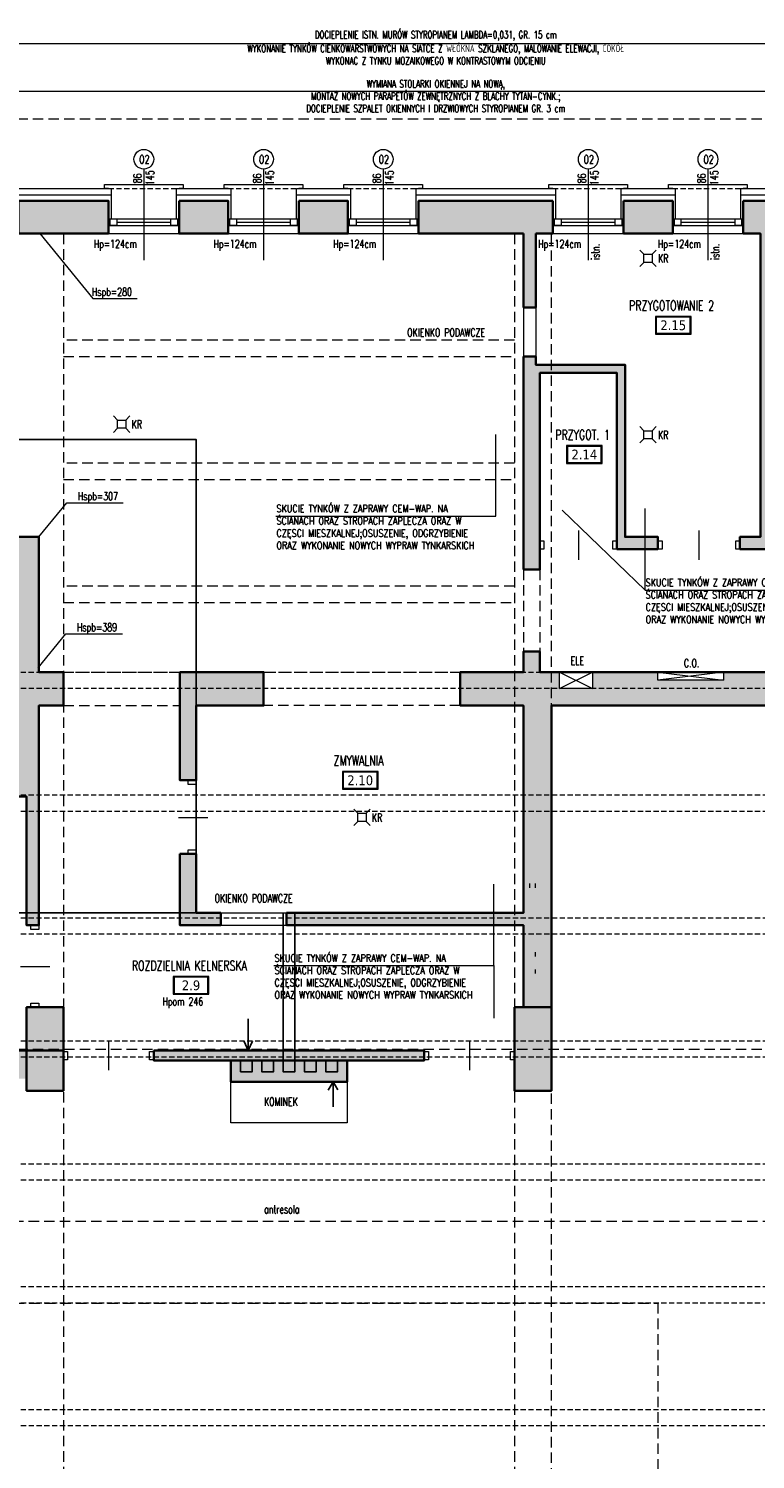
# Model space of a CAD drawing. Header units: millimetres. Extents: x 16698 to 93787, y -21104 to 39413.
# Tile 200 of 256: x 49919 to 50806, y 16430 to 18176. Entities that reach past the tile are written whole.
import ezdxf
from ezdxf.enums import TextEntityAlignment as Align

# ---------------------------------------------------------------- set-up
doc = ezdxf.new("R2010")
doc.units = ezdxf.units.MM
doc.linetypes.add('HIDDEN', pattern=[9.525, 6.35, -3.175])
for name, color, linetype, lineweight in [('!MODUS_ARMATURA', 6, 'Continuous', 9), ('!MODUS_HATCH', 4, 'Continuous', 5), ('!MODUS_HATCH_ŚCIANA', 254, 'Continuous', 9), ('__MODUS_ŚCIANY', 2, 'Continuous', 35), ('Cienka', 3, 'Continuous', 9), ('Drzwi', 1, 'Continuous', 15), ('Okna', 3, 'Continuous', 13), ('Opis', 8, 'Continuous', 13), ('Opis_pom', 9, 'Continuous', 18), ('Widok', 1, 'Continuous', 15)]:
    doc.layers.add(name, color=color, linetype=linetype, lineweight=lineweight)
doc.layers.add('!MODUS_BELKI NA SALI_NIEDRUK', color=86, linetype='Continuous', lineweight=0, plot=False, transparency=0.5)
doc.styles.add('ARCHETYP', font='romans.shx', dxfattribs={"height": 15})
doc.styles.add('ARIAL', font='tahoma.ttf')
doc.styles.add('TXT', font='simplex.shx', dxfattribs={"width": 0.8})
doc.linetypes.add('ZIGZAG', pattern='A,0.00254,-5.08,[131,ltypeshp.shx,S=5.08,R=0,X=-5.08,Y=0],-10.16,[131,ltypeshp.shx,S=5.08,R=180,X=5.08,Y=0],-5.08', length=20.32254)

# ---------------------------------------------------------------- blocks, each defined once
blk = doc.blocks.new('A$C50044AAD')
for points in [[(-5, 0), (-10, 5)], [(5, 0), (10, 5)], [(-5, -10), (-10, -15)], [(5, -10), (10, -15)]]:
    blk.add_lwpolyline(points)
blk.add_lwpolyline([(-5, 0), (5, 0), (5, -10), (-5, -10)], close=True)

msp = doc.modelspace()

# ---------------------------------------------------------------- hatches: boundary and pattern name
at = {"layer": '!MODUS_HATCH_ŚCIANA', "ltscale": 2}
h = msp.add_hatch(color=256, dxfattribs=at)
h.dxf.hatch_style = 1
h.paths.add_polyline_path([(50016.79616, 17965.36372), (49906.79616, 17965.36372), (49906.79616, 17925.36372), (50016.79616, 17925.36372)])
h = msp.add_hatch(color=256, dxfattribs=at)
h.dxf.hatch_style = 1
h.paths.add_polyline_path([(50162.79616, 17965.36372), (50102.79616, 17965.36372), (50102.79616, 17925.36372), (50162.79616, 17925.36372)])
h = msp.add_hatch(color=256, dxfattribs=at)
h.dxf.hatch_style = 1
h.paths.add_polyline_path([(50308.79616, 17965.36372), (50248.79616, 17965.36372), (50248.79616, 17925.36372), (50308.79616, 17925.36372)])
h = msp.add_hatch(color=256, dxfattribs=at)
h.dxf.hatch_style = 1
h.paths.add_polyline_path([(50558.79616, 17965.36372), (50394.79616, 17965.36372), (50394.79616, 17925.36372), (50522.79616, 17925.36372), (50522.79616, 17835.36372), (50537.79616, 17835.36372), (50537.79616, 17925.36372), (50558.79616, 17925.36372)])
h = msp.add_hatch(color=256, dxfattribs=at)
h.dxf.hatch_style = 1
h.paths.add_polyline_path([(50704.79616, 17965.36372), (50644.79616, 17965.36372), (50644.79616, 17925.36372), (50704.79616, 17925.36372)])
h = msp.add_hatch(color=256, dxfattribs=at)
h.dxf.hatch_style = 1
h.paths.add_polyline_path([(50850.79616, 17965.36372), (50790.79616, 17965.36372), (50790.79616, 17925.36372), (50811.79616, 17925.36372), (50811.79616, 17555.36372), (50786.79616, 17555.36372), (50786.79616, 17540.36372), (50931.79616, 17540.36372), (50931.79616, 17555.36372), (50821.79616, 17555.36372), (50821.79616, 17925.36372), (50850.79616, 17925.36372)])
h = msp.add_hatch(color=256, dxfattribs=at)
h.dxf.hatch_style = 1
h.paths.add_polyline_path([(50646.79616, 17765.36372), (50537.79616, 17765.36372), (50537.79616, 17775.36372), (50522.79616, 17775.36372), (50522.79616, 17515.36372), (50542.79616, 17515.36372), (50542.79616, 17755.36372), (50636.79616, 17755.36372), (50636.79616, 17540.36372), (50686.79616, 17540.36372), (50686.79616, 17555.36372), (50646.79616, 17555.36372)])
h = msp.add_hatch(color=256, dxfattribs=at)
h.dxf.hatch_style = 1
h.paths.add_polyline_path([(49931.79616, 17349.36372), (49961.79616, 17349.36372), (49961.79616, 17390.36372), (49931.79616, 17390.36372), (49931.79616, 17555.36372), (49366.79616, 17555.36372), (49366.79616, 17670.36372), (49326.79616, 17670.36372), (49326.79616, 17515.36372), (49366.79616, 17515.36372), (49366.79616, 17530.36372), (49841.79616, 17530.36372), (49841.79616, 17261.36372), (49366.79616, 17261.36372), (49366.79616, 17274.36372), (49351.79616, 17274.36372), (49326.79616, 17274.36372), (49326.79616, 17221.36372), (49351.79616, 17221.36372), (49366.79616, 17221.36372), (49366.79616, 17238.36372), (49702.79616, 17238.36372), (49702.79616, 16928.36372), (49494.79616, 16928.36372), (49494.79616, 16894.36372), (49916.79616, 16894.36372), (49916.79616, 16928.36372), (49729.79616, 16928.36372), (49729.79616, 17238.36372), (49916.79616, 17238.36372), (49916.79616, 17081.36372), (49931.79616, 17081.36372)])
h = msp.add_hatch(color=256, dxfattribs=at)
h.dxf.hatch_style = 1
h.paths.add_polyline_path([(51150.80198, 17380.36372), (51150.80198, 17390.36372), (50766.79616, 17390.36372), (50766.79616, 17380.36372), (50686.79616, 17380.36372), (50686.79616, 17390.36372), (50606.79616, 17390.36372), (50606.79616, 17370.36372), (50566.79616, 17370.36372), (50566.79616, 17390.36372), (50542.79616, 17390.36372), (50542.79616, 17415.36372), (50522.79616, 17415.36372), (50522.79616, 17390.36372), (50445.79616, 17390.36372), (50445.79616, 17349.36372), (50522.79616, 17349.36372), (50522.79616, 17096.36372), (50233.79616, 17096.36372), (50233.79616, 17081.36372), (50522.79616, 17081.36372), (50522.79616, 16981.36372), (50556.79616, 16981.36372), (50556.79616, 17349.36372), (51106.79616, 17349.36372), (51106.79616, 16949.36372), (51131.79616, 16949.36372), (51131.79616, 16879.36372), (51106.79616, 16879.36372), (51106.79616, 16633.36372), (51151.23677, 16633.38959), (51150.92917, 17161.85798), (51150.9088, 17161.85798), (51150.9088, 17231.85798)])
h = msp.add_hatch(color=256, dxfattribs=at)
h.dxf.hatch_style = 1
h.paths.add_polyline_path([(50205.79616, 17390.36372), (50103.79616, 17390.36372), (50103.79616, 17349.36372), (50103.79616, 17258.36372), (50123.79616, 17258.36372), (50123.79616, 17349.36372), (50205.79616, 17349.36372)])
h = msp.add_hatch(color=256, dxfattribs=at)
h.dxf.hatch_style = 1
h.paths.add_polyline_path([(50123.79616, 17168.36372), (50103.79616, 17168.36372), (50103.79616, 17081.36372), (50153.79616, 17081.36372), (50153.79616, 17096.36372), (50123.79616, 17096.36372)])
h = msp.add_hatch(color=256, dxfattribs=at)
h.dxf.hatch_style = 1
h.paths.add_polyline_path([(49961.79616, 16981.36372), (49916.79616, 16981.36372), (49916.79616, 16928.36372), (49961.79616, 16928.36372)])
h = msp.add_hatch(color=256, dxfattribs=at)
h.dxf.hatch_style = 1
h.paths.add_polyline_path([(50556.79616, 16981.36372), (50511.79616, 16981.36372), (50511.79616, 16879.36372), (50556.79616, 16879.36372)])
h = msp.add_hatch(color=256, dxfattribs=at)
h.dxf.hatch_style = 1
h.paths.add_polyline_path([(49961.79616, 16928.36372), (49916.79616, 16928.36372), (49916.79616, 16879.36372), (49961.79616, 16879.36372)])
h = msp.add_hatch(color=256, dxfattribs=at)
h.dxf.hatch_style = 1
h.paths.add_polyline_path([(50401.79616, 16928.36372), (50071.79616, 16928.36372), (50071.79616, 16916.36372), (50401.79616, 16916.36372)])
h = msp.add_hatch(color=256, dxfattribs=at)
h.dxf.hatch_style = 1
h.paths.add_polyline_path([(50307.79616, 16916.36372), (50165.79616, 16916.36372), (50165.79616, 16890.36372), (50307.79616, 16890.36372)])

# ---------------------------------------------------------------- linework, layer by layer
at = {"layer": '!MODUS_BELKI NA SALI_NIEDRUK', "linetype": 'HIDDEN'}
for points in [[(49366.79616, 17390.36372), (51106.79616, 17390.36372)], [(51106.79616, 17370.36372), (49366.79616, 17370.36372)], [(49366.79616, 17240.36372), (51106.79616, 17240.36372)], [(51106.79616, 17220.36372), (49366.79616, 17220.36372)], [(49366.79616, 17090.36372), (51106.79616, 17090.36372)], [(51106.79616, 17070.36372), (49366.79616, 17070.36372)], [(49366.79616, 16940.36372), (51106.79616, 16940.36372)], [(51106.79616, 16920.36372), (49366.79616, 16920.36372)], [(49366.79616, 16790.36372), (51106.79616, 16790.36372)], [(51106.79616, 16770.36372), (49366.79616, 16770.36372)], [(49366.79616, 16640.36372), (51106.79616, 16640.36372)], [(51106.79616, 16620.36372), (49366.79616, 16620.36372)], [(49366.79616, 16490.36372), (51106.79616, 16490.36372)], [(51106.79616, 16470.36372), (49366.79616, 16470.36372)]]:
    msp.add_lwpolyline(points, dxfattribs=at)
at = {"layer": '!MODUS_HATCH', "linetype": 'ZIGZAG'}
for points in [[(49903.79616, 17972.86372), (50019.79616, 17972.86372)], [(50099.79616, 17972.86372), (50165.79616, 17972.86372)], [(50245.79616, 17972.86372), (50311.79616, 17972.86372)], [(50391.79616, 17972.86372), (50561.79616, 17972.86372)], [(50641.79616, 17972.86372), (50707.79616, 17972.86372)], [(50787.79616, 17972.86372), (50853.79616, 17972.86372)]]:
    msp.add_lwpolyline(points, dxfattribs=at)
at = {"layer": '!MODUS_HATCH_ŚCIANA', "ltscale": 2}
for p, q in [((50530.48383, 17127.22), (50530.48383, 17132.3)), ((50537.46883, 17127.22), (50537.46883, 17132.3)), ((50537.46883, 17043.4), (50537.46883, 17048.48)), ((50537.46883, 17022.445), (50537.46883, 17027.525))]:
    msp.add_line(p, q, dxfattribs=at)
at = {"layer": '__MODUS_ŚCIANY'}
for points in [[(50016.79616, 17925.36372), (49906.79616, 17925.36372), (49906.79616, 17965.36372), (50016.79616, 17965.36372)], [(50102.79616, 17965.36372), (50162.79616, 17965.36372), (50162.79616, 17925.36372), (50102.79616, 17925.36372)], [(50248.79616, 17965.36372), (50308.79616, 17965.36372), (50308.79616, 17925.36372), (50248.79616, 17925.36372)], [(50644.79616, 17965.36372), (50704.79616, 17965.36372), (50704.79616, 17925.36372), (50644.79616, 17925.36372)], [(50511.79616, 16981.36372), (50556.79616, 16981.36372), (50556.79616, 16879.36372), (50511.79616, 16879.36372)], [(49916.79616, 16928.36372), (49961.79616, 16928.36372), (49961.79616, 16879.36372), (49916.79616, 16879.36372)], [(50165.79616, 16916.36372), (50307.79616, 16916.36372), (50307.79616, 16890.36372), (50165.79616, 16890.36372)]]:
    msp.add_lwpolyline(points, close=True, dxfattribs=at)
for points in [[(50522.79616, 17925.36372), (50394.79616, 17925.36372), (50394.79616, 17965.36372), (50558.79616, 17965.36372)], [(50558.79616, 17925.36372), (50558.79616, 17965.36372)], [(50644.79616, 17965.36372), (50704.79616, 17965.36372)], [(50790.79616, 17965.36372), (50850.79616, 17965.36372)], [(50790.79616, 17925.36372), (50790.79616, 17965.36372)], [(50522.79616, 17925.36372), (50522.79616, 17835.36372)], [(50537.79616, 17925.36372), (50537.79616, 17835.36372)], [(50537.79616, 17925.36372), (50558.79616, 17925.36372)], [(50644.79616, 17925.36372), (50704.79616, 17925.36372)], [(50790.79616, 17925.36372), (50811.79616, 17925.36372), (50811.79616, 17555.36372), (50786.79616, 17555.36372), (50786.79616, 17540.36372), (50931.79616, 17540.36372), (50931.79616, 17555.36372), (50821.79616, 17555.36372), (50821.79616, 17925.36372), (50850.79616, 17925.36372)], [(50522.79616, 17835.36372), (50537.79616, 17835.36372)], [(50522.79616, 17775.36372), (50522.79616, 17515.36372)], [(50537.79616, 17775.36372), (50537.79616, 17765.36372), (50646.79616, 17765.36372), (50646.79616, 17555.36372), (50686.79616, 17555.36372), (50686.79616, 17540.36372), (50636.79616, 17540.36372), (50636.79616, 17755.36372), (50542.79616, 17755.36372), (50542.79616, 17515.36372), (50522.79616, 17515.36372)], [(50522.79616, 17775.36372), (50537.79616, 17775.36372)], [(49326.79616, 17515.36372), (49326.79616, 17670.36372), (49366.79616, 17670.36372), (49366.79616, 17555.36372), (49931.79616, 17555.36372)], [(49931.79616, 17555.36372), (49931.79616, 17390.36372), (49961.79616, 17390.36372), (49961.79616, 17349.36372), (49931.79616, 17349.36372), (49931.79616, 17081.36372), (49916.79616, 17081.36372), (49916.79616, 17238.36372), (49729.79616, 17238.36372), (49729.79616, 16928.36372), (49916.79616, 16928.36372), (49916.79616, 16981.36372), (49961.79616, 16981.36372), (49961.79616, 16928.36372)], [(50233.79616, 17096.36372), (50522.79616, 17096.36372), (50522.79616, 17349.36372), (50445.79616, 17349.36372), (50445.79616, 17390.36372), (50522.79616, 17390.36372), (50522.79616, 17415.36372), (50542.79616, 17415.36372), (50542.79616, 17390.36372), (51178.79616, 17390.36372)], [(50103.79616, 17390.36372), (50103.79616, 17349.36372), (50103.79616, 17349.36372), (50103.79616, 17258.36372), (50123.79616, 17258.36372), (50123.79616, 17349.36372), (50205.79616, 17349.36372), (50205.79616, 17390.36372), (50103.79616, 17390.36372)], [(50556.79616, 16928.36372), (50556.79616, 17349.36372), (51106.79616, 17349.36372), (51106.79616, 16633.36372)], [(50103.79616, 17168.36372), (50123.79616, 17168.36372), (50123.79616, 17096.36372), (50153.79616, 17096.36372)], [(50103.79616, 17168.36372), (50103.79616, 17081.36372), (50153.79616, 17081.36372)], [(50153.79616, 17096.36372), (50153.79616, 17081.36372)], [(50233.79616, 17096.36372), (50233.79616, 17081.36372)], [(50233.79616, 17081.36372), (50522.79616, 17081.36372), (50522.79616, 16981.36372)], [(50071.79616, 16928.36372), (50401.79616, 16928.36372), (50401.79616, 16916.36372), (50071.79616, 16916.36372), (50071.79616, 16928.36372)]]:
    msp.add_lwpolyline(points, dxfattribs=at)
at = {"layer": 'Cienka', "linetype": 'HIDDEN', "ltscale": 2}
for points in [[(49961.79616, 17925.36372), (49961.79616, 15720.36372)], [(50511.79616, 17925.36372), (50511.79616, 15720.36372)], [(50556.79616, 15720.36372), (50556.79616, 17925.36372)], [(50511.79616, 17795.36372), (49961.79616, 17795.36372)], [(49961.79616, 17775.36372), (50511.79616, 17775.36372)], [(50511.79616, 17645.36372), (49961.79616, 17645.36372)], [(49961.79616, 17625.36372), (50511.79616, 17625.36372)], [(50511.79616, 17495.36372), (49961.79616, 17495.36372)], [(49961.79616, 17475.36372), (50511.79616, 17475.36372)]]:
    msp.add_lwpolyline(points, dxfattribs=at)
at = {"layer": 'Cienka', "color": 4, "linetype": 'HIDDEN', "ltscale": 2}
msp.add_lwpolyline([(49786.79616, 16620.36372), (50686.83238, 16620.36372), (50686.83238, 15960.36372), (49786.79616, 15960.36372)], close=True, dxfattribs=at)
at = {"layer": 'DEFPOINTS', "color": 6}
msp.add_lwpolyline([(48855.66294, 17674.0731), (50123.79616, 17674.0731), (50123.79616, 17096.36372), (48855.66294, 17096.36372)], close=True, dxfattribs=at)
at = {"layer": 'DEFPOINTS'}
for points in [[(50229.79616, 16916.36372), (50229.79616, 17096.36372)], [(50243.79616, 16916.36372), (50243.79616, 17096.36372)], [(50187.18941, 16967.22198), (50187.18941, 16928.36372), (50182.01561, 16939.42693)], [(50187.18941, 16928.36372), (50192.2437, 16940.12425)], [(50290.61061, 16859.776), (50290.61061, 16890.36372), (50284.61852, 16879.99708)], [(50290.61061, 16890.36372), (50296.22804, 16880.37155)]]:
    msp.add_lwpolyline(points, dxfattribs=at)
at = {"layer": 'DEFPOINTS', "color": 2}
for points in [[(50177.79616, 16902.36372), (50191.79616, 16902.36372), (50191.79616, 16916.36372), (50177.79616, 16916.36372)], [(50203.79616, 16916.36372), (50217.79616, 16916.36372), (50217.79616, 16902.36372), (50203.79616, 16902.36372)], [(50229.79616, 16916.36372), (50243.79616, 16916.36372), (50243.79616, 16902.36372), (50229.79616, 16902.36372)], [(50255.79616, 16916.36372), (50269.79616, 16916.36372), (50269.79616, 16902.36372), (50255.79616, 16902.36372)], [(50281.79616, 16916.36372), (50295.79616, 16916.36372), (50295.79616, 16902.36372), (50281.79616, 16902.36372)]]:
    msp.add_lwpolyline(points, close=True, dxfattribs=at)
at = {"layer": 'Drzwi'}
for points in [[(50547.79616, 17550.36372), (50547.79616, 17540.36372), (50542.79616, 17540.36372), (50542.79616, 17550.36372)], [(50636.79616, 17550.36372), (50636.79616, 17540.36372), (50631.79616, 17540.36372), (50631.79616, 17550.36372)], [(50691.79616, 17550.36372), (50691.79616, 17540.36372), (50686.79616, 17540.36372), (50686.79616, 17550.36372)], [(50786.79616, 17550.36372), (50786.79616, 17540.36372), (50781.79616, 17540.36372), (50781.79616, 17550.36372)], [(50113.79616, 17258.36372), (50123.79616, 17258.36372), (50123.79616, 17253.36372), (50113.79616, 17253.36372)], [(50113.79616, 17173.36372), (50123.79616, 17173.36372), (50123.79616, 17168.36372), (50113.79616, 17168.36372)], [(49921.79616, 17081.36372), (49931.79616, 17081.36372), (49931.79616, 17076.36372), (49921.79616, 17076.36372)], [(49921.79616, 16986.36372), (49931.79616, 16986.36372), (49931.79616, 16981.36372), (49921.79616, 16981.36372)], [(49966.79616, 16927.36372), (49966.79616, 16917.36372), (49961.79616, 16917.36372), (49961.79616, 16927.36372)], [(50071.79616, 16927.36372), (50071.79616, 16917.36372), (50066.79616, 16917.36372), (50066.79616, 16927.36372)], [(50406.79616, 16927.36372), (50406.79616, 16917.36372), (50401.79616, 16917.36372), (50401.79616, 16927.36372)], [(50511.79616, 16927.36372), (50511.79616, 16917.36372), (50506.79616, 16917.36372), (50506.79616, 16927.36372)]]:
    msp.add_lwpolyline(points, close=True, dxfattribs=at)
for points in [[(50589.79616, 17563.27539), (50589.79616, 17527.45205)], [(50736.79616, 17563.27539), (50736.79616, 17527.45205)], [(50101.93296, 17212.9921), (50137.7563, 17212.9921)], [(49909.45041, 17030.9921), (49945.27375, 17030.9921)], [(50016.79616, 16940.27539), (50016.79616, 16904.45205)], [(50456.79616, 16940.27539), (50456.79616, 16904.45205)]]:
    msp.add_lwpolyline(points, dxfattribs=at)
at = {"layer": 'Okna'}
for points in [[(50059.79616, 18004.19375), (50059.79616, 17893.05503)], [(50205.79616, 18004.19375), (50205.79616, 17893.05503)], [(50351.79616, 18004.19375), (50351.79616, 17893.05503)], [(50601.79616, 18004.19375), (50601.79616, 17893.05503)], [(50747.79616, 18004.19375), (50747.79616, 17893.05503)]]:
    msp.add_lwpolyline(points, dxfattribs=at)
at = {"layer": 'Okna', "ltscale": 2}
for points in [[(50016.79616, 17943.36372), (50102.79616, 17943.36372)], [(50016.79616, 17935.36372), (50102.79616, 17935.36372)], [(50026.79616, 17939.36372), (50092.79616, 17939.36372)], [(50162.79616, 17943.36372), (50248.79616, 17943.36372)], [(50162.79616, 17935.36372), (50248.79616, 17935.36372)], [(50172.79616, 17939.36372), (50238.79616, 17939.36372)], [(50308.79616, 17943.36372), (50394.79616, 17943.36372)], [(50308.79616, 17935.36372), (50394.79616, 17935.36372)], [(50318.79616, 17939.36372), (50384.79616, 17939.36372)], [(50558.79616, 17943.36372), (50644.79616, 17943.36372)], [(50558.79616, 17935.36372), (50644.79616, 17935.36372)], [(50568.79616, 17939.36372), (50634.79616, 17939.36372)], [(50704.79616, 17943.36372), (50790.79616, 17943.36372)], [(50704.79616, 17935.36372), (50790.79616, 17935.36372)], [(50714.79616, 17939.36372), (50780.79616, 17939.36372)]]:
    msp.add_lwpolyline(points, dxfattribs=at)
for points in [[(50018.79616, 17943.36372), (50026.79616, 17943.36372), (50026.79616, 17935.36372), (50018.79616, 17935.36372)], [(50092.79616, 17943.36372), (50100.79616, 17943.36372), (50100.79616, 17935.36372), (50092.79616, 17935.36372)], [(50164.79616, 17943.36372), (50172.79616, 17943.36372), (50172.79616, 17935.36372), (50164.79616, 17935.36372)], [(50238.79616, 17943.36372), (50246.79616, 17943.36372), (50246.79616, 17935.36372), (50238.79616, 17935.36372)], [(50310.79616, 17943.36372), (50318.79616, 17943.36372), (50318.79616, 17935.36372), (50310.79616, 17935.36372)], [(50384.79616, 17943.36372), (50392.79616, 17943.36372), (50392.79616, 17935.36372), (50384.79616, 17935.36372)], [(50560.79616, 17943.36372), (50568.79616, 17943.36372), (50568.79616, 17935.36372), (50560.79616, 17935.36372)], [(50634.79616, 17943.36372), (50642.79616, 17943.36372), (50642.79616, 17935.36372), (50634.79616, 17935.36372)], [(50706.79616, 17943.36372), (50714.79616, 17943.36372), (50714.79616, 17935.36372), (50706.79616, 17935.36372)], [(50780.79616, 17943.36372), (50788.79616, 17943.36372), (50788.79616, 17935.36372), (50780.79616, 17935.36372)]]:
    msp.add_lwpolyline(points, close=True, dxfattribs=at)
at = {"layer": 'Okna'}
for centre in [(50059.79616, 18016.19375), (50205.79616, 18016.19375), (50351.79616, 18016.19375), (50601.79616, 18016.19375), (50747.79616, 18016.19375)]:
    msp.add_circle(centre, 12, dxfattribs=at)
at = {"layer": 'Opis', "ltscale": 0.7}
for points in [[(49311.79616, 18137.57462), (49311.79616, 18157.57462), (51106.79616, 18157.57462), (51106.79616, 18137.57462)], [(50220.81881, 17580.66187), (50489.0452, 17580.66187), (50489.0452, 17680.12504)], [(50671.0761, 17490.45996), (50570.07744, 17587.75614)], [(50671.0761, 17490.45996), (50939.30248, 17490.45996), (50939.30248, 17589.92312)], [(50671.0761, 17490.45996), (50671.0761, 17589.92312)], [(50218.48231, 17032.16389), (50486.7087, 17032.16389), (50486.7087, 17131.62705)], [(50486.7087, 17032.16389), (50486.7087, 16968.15151)]]:
    msp.add_lwpolyline(points, dxfattribs=at)
at = {"layer": 'Opis'}
for points in [[(49674.79616, 18079.1771), (49674.79616, 18099.1771), (50936.79616, 18099.1771), (50936.79616, 18079.1771)], [(49932.99969, 17925.36372), (49997.41365, 17846.36461), (50051.86503, 17846.36461)], [(49931.79616, 17555.36372), (49965.74617, 17597.00097), (50034.77257, 17597.00097)], [(49930.79616, 17395.36372), (49964.74617, 17437.00097), (50033.77257, 17437.00097)]]:
    msp.add_lwpolyline(points, dxfattribs=at)
at = {"layer": 'Opis_pom', "ltscale": 0.7}
for points in [[(50683.70922, 17802.70987), (50727.22922, 17802.70987), (50727.22922, 17824.46987), (50683.70922, 17824.46987)], [(50684.79722, 17803.79787), (50726.14122, 17803.79787), (50726.14122, 17823.38187), (50684.79722, 17823.38187)], [(50575.24327, 17644.92923), (50618.76327, 17644.92923), (50618.76327, 17666.68923), (50575.24327, 17666.68923)], [(50576.33127, 17646.01723), (50617.67527, 17646.01723), (50617.67527, 17665.60123), (50576.33127, 17665.60123)], [(50301.92615, 17247.40719), (50345.44615, 17247.40719), (50345.44615, 17269.16719), (50301.92615, 17269.16719)], [(50303.01415, 17248.49519), (50344.35815, 17248.49519), (50344.35815, 17268.07919), (50303.01415, 17268.07919)], [(50095.62042, 16997.21852), (50139.14042, 16997.21852), (50139.14042, 17018.97852), (50095.62042, 17018.97852)], [(50096.70842, 16998.30652), (50138.05242, 16998.30652), (50138.05242, 17017.89052), (50096.70842, 17017.89052)]]:
    msp.add_lwpolyline(points, close=True, dxfattribs=at)
at = {"layer": 'Widok', "linetype": 'HIDDEN', "ltscale": 2}
for points in [[(49276.79616, 16446.36372), (49276.79616, 18065.36372), (51106.79616, 18065.36372)], [(50522.79616, 17515.36372), (50522.79616, 17415.36372)], [(50542.79616, 17515.36372), (50542.79616, 17415.36372)], [(49961.79616, 17390.36372), (50103.79616, 17390.36372)], [(50205.79616, 17390.36372), (50445.79616, 17390.36372)], [(49961.79616, 17349.36372), (50103.79616, 17349.36372)], [(50445.79616, 17349.36372), (50205.79616, 17349.36372)], [(49276.79616, 16930.36372), (51186.79616, 16930.36372)], [(49366.79616, 16720.36372), (51106.79616, 16720.36372)]]:
    msp.add_lwpolyline(points, dxfattribs=at)
at = {"layer": 'Widok'}
for points in [[(50016.79616, 17980.36372), (50011.79616, 17980.36372), (50011.79616, 17985.36372), (50107.79616, 17985.36372), (50107.79616, 17980.36372), (50102.79616, 17980.36372)], [(50162.79616, 17980.36372), (50157.79616, 17980.36372), (50157.79616, 17985.36372), (50253.79616, 17985.36372), (50253.79616, 17980.36372), (50248.79616, 17980.36372)], [(50308.79616, 17980.36372), (50303.79616, 17980.36372), (50303.79616, 17985.36372), (50399.79616, 17985.36372), (50399.79616, 17980.36372), (50394.79616, 17980.36372)], [(50558.79616, 17980.36372), (50553.79616, 17980.36372), (50553.79616, 17985.36372), (50649.79616, 17985.36372), (50649.79616, 17980.36372), (50644.79616, 17980.36372)], [(50704.79616, 17980.36372), (50699.79616, 17980.36372), (50699.79616, 17985.36372), (50795.79616, 17985.36372), (50795.79616, 17980.36372), (50790.79616, 17980.36372)], [(49903.79616, 17943.36372), (49903.79616, 17980.36372), (50019.79616, 17980.36372), (50019.79616, 17943.36372)], [(50099.79616, 17943.36372), (50099.79616, 17980.36372), (50165.79616, 17980.36372), (50165.79616, 17943.36372)], [(50245.79616, 17943.36372), (50245.79616, 17980.36372), (50311.79616, 17980.36372), (50311.79616, 17943.36372)], [(50391.79616, 17943.36372), (50391.79616, 17980.36372), (50561.79616, 17980.36372), (50561.79616, 17943.36372)], [(50641.79616, 17943.36372), (50641.79616, 17980.36372), (50707.79616, 17980.36372), (50707.79616, 17943.36372)], [(50787.79616, 17943.36372), (50787.79616, 17980.36372), (50853.79616, 17980.36372), (50853.79616, 17943.36372)], [(50016.79616, 17925.36372), (50102.79616, 17925.36372)], [(50162.79616, 17925.36372), (50248.79616, 17925.36372)], [(50308.79616, 17925.36372), (50394.79616, 17925.36372)], [(50558.79616, 17925.36372), (50644.79616, 17925.36372)], [(50704.79616, 17925.36372), (50790.79616, 17925.36372)], [(50522.79616, 17835.36372), (50522.79616, 17775.36372)], [(50537.79616, 17835.36372), (50537.79616, 17775.36372)], [(50566.79616, 17390.36372), (50606.79616, 17370.36372)], [(50566.79616, 17370.36372), (50606.79616, 17390.36372)], [(50766.79616, 17390.36372), (50686.79616, 17380.36372)], [(50686.79616, 17390.36372), (50766.79616, 17380.36372)], [(50153.79616, 17096.36372), (50233.79616, 17096.36372)], [(50153.79616, 17081.36372), (50233.79616, 17081.36372)]]:
    msp.add_lwpolyline(points, dxfattribs=at)
at = {"layer": 'Widok', "linetype": 'HIDDEN'}
for points in [[(50016.79616, 17980.36372), (50102.79616, 17980.36372)], [(50162.79616, 17980.36372), (50248.79616, 17980.36372)], [(50308.79616, 17980.36372), (50394.79616, 17980.36372)], [(50558.79616, 17980.36372), (50644.79616, 17980.36372)], [(50704.79616, 17980.36372), (50790.79616, 17980.36372)]]:
    msp.add_lwpolyline(points, dxfattribs=at)
at = {"layer": 'Widok'}
for points in [[(50566.79616, 17390.36372), (50606.79616, 17390.36372), (50606.79616, 17370.36372), (50566.79616, 17370.36372)], [(50686.79616, 17390.36372), (50766.79616, 17390.36372), (50766.79616, 17380.36372), (50686.79616, 17380.36372)], [(50165.79616, 16890.36372), (50307.79616, 16890.36372), (50307.79616, 16840.36372), (50165.79616, 16840.36372)]]:
    msp.add_lwpolyline(points, close=True, dxfattribs=at)

# ---------------------------------------------------------------- block references
at = {"layer": '!MODUS_ARMATURA', "rotation": 270}
for p in [(50679.79616, 17895.36372, 0), (50037.79616, 17692.86372, 0), (50679.79616, 17679.90644, 0), (50330.79616, 17212.9921, 0)]:
    msp.add_blockref('A$C50044AAD', p, dxfattribs=at)

# ---------------------------------------------------------------- texts
at = {"layer": 'Opis', "style": 'ARCHETYP', "width": 0.7}
for s, rotation, p in [('O2', 359.68184326, (50054.13949, 18011.00669)), ('O2', 359.68184326, (50200.13949, 18011.00669)), ('O2', 359.68184326, (50346.13949, 18011.00669)), ('O2', 359.68184326, (50596.13949, 18011.00669)), ('O2', 359.68184326, (50742.13949, 18011.00669)), ('86', 90, (50056.99253, 17986.75018)), ('145', 90, (50072.29457, 17984.66895)), ('86', 90, (50202.99253, 17986.75018)), ('145', 90, (50218.29457, 17984.66895)), ('86', 90, (50348.99253, 17986.75018)), ('145', 90, (50364.29457, 17984.66895)), ('86', 90, (50598.99253, 17986.76864)), ('145', 90, (50614.29457, 17984.6874)), ('86', 90, (50744.99253, 17986.76864)), ('145', 90, (50760.29457, 17984.6874)), ('Hp=124cm', 0.00000004, (49998.66407, 17907.90153)), ('Hp=124cm', 0.00000004, (50144.66407, 17907.90153)), ('Hp=124cm', 0.00000004, (50290.66407, 17907.90153)), ('Hp=124cm', 0.00000004, (50540.66407, 17907.90153)), ('Hp=124cm', 0.00000004, (50686.66407, 17907.90153)), ('istn.', 90, (50615.50995, 17893.32928)), ('KR', 0.00000004, (50686.89236, 17890.17662)), ('istn.', 90, (50761.50995, 17893.32928)), ('Hspb=280', 0.00000004, (49996.37496, 17849.37886)), ('OKIENKO PODAWCZE', 0.00000004, (50380.93989, 17799.74485)), ('KR', 0.00000004, (50044.89236, 17687.67662)), ('KR', 0.00000004, (50686.89236, 17674.71934)), ('Hspb=307', 0.00000004, (49979.2825, 17600.01522)), ('Hspb=389', 0.00000004, (49978.2825, 17440.01522)), ('ELE', 0.00000004, (50580.29081, 17399.20524)), ('C.O.', 0.00000004, (50718.43609, 17396.24757)), ('KR', 0.00000004, (50337.89236, 17207.80501)), ('OKIENKO PODAWCZE', 0.00000004, (50146.10638, 17109.36118)), ('Hpom 246', 0.00000004, (50082.41177, 16983.38091)), ('KOMINEK', 0.00000004, (50206.40159, 16861.12697)), ('antresola', 0.00000004, (50206.40159, 16729.73299))]:
    msp.add_text(s, height=10, rotation=rotation, dxfattribs=at).set_placement(p)
at = {"layer": 'Opis', "ltscale": 0.7, "char_height": 9, "width": 532.6044424, "attachment_point": 1, "style": 'TXT'}
for s, insert in [('\\pxqc;{\\W0.7;WYKONANIE TYNKÓW CIENKOWARSTWOWYCH NA SIATCE Z WŁÓKNA SZKLANEGO, MALOWANIE ELEWACJI, COKÓŁ WYKONAC Z TYNKU MOZAIKOWEGO W KONTRASTOWYM ODCIENIU}', (50149.49909, 18155.92332)), ('\\pxqc;{\\W0.7;DOCIEPLENIE ISTN. MURÓW STYROPIANEM LAMBDA=0,031, GR. 15 cm }', (50149.49909, 18172.66896)), ('\\pxqc;{\\W0.7;WYMIANA STOLARKI OKIENNEJ NA NOWĄ, \\PMONTAŻ NOWYCH PARAPETÓW ZEWNĘTRZNYCH Z BLACHY TYTAN-CYNK.;\\PDOCIEPLENIE SZPALET OKIENNYCH I DRZWIOWYCH STYROPIANEM GR. 3 cm}', (50149.49909, 18112.6773))]:
    msp.add_mtext(s, dxfattribs=dict(at, insert=insert))
at = {"layer": 'Opis', "ltscale": 0.7, "char_height": 9, "attachment_point": 1, "style": 'TXT'}
for insert in [(50221.49568, 17594.3382), (50671.75297, 17504.13629), (50219.15918, 17045.84022)]:
    msp.add_mtext_dynamic_manual_height_columns('\\pxql;SKUCIE TYNKÓW Z ZAPRAWY CEM-WAP. NA ŚCIANACH ORAZ STROPACH ZAPLECZA ORAZ W CZĘSCI MIESZKALNEJ;OSUSZENIE, ODGRZYBIENIE ORAZ WYKONANIE NOWYCH WYPRAW TYNKARSKICH  ', width=261.7271525, gutter_width=12.5, heights=[0], dxfattribs=dict(at, insert=insert))
at = {"layer": 'Opis_pom', "ltscale": 0.7, "style": 'TXT', "width": 0.7}
for s, p in [('PRZYGOTOWANIE 2', (50703.44575, 17831.6629)), ('PRZYGOT. 1', (50594.97979, 17673.88225)), ('ZMYWALNIA', (50321.66267, 17276.36021)), ('ROZDZIELNIA KELNERSKA', (50115.35695, 17026.17154))]:
    msp.add_text(s, height=12, dxfattribs=at).set_placement(p, align=Align.CENTER)
at = {"layer": 'Opis_pom', "ltscale": 0.7, "style": 'ARIAL'}
for tag, p in [('2.15', (50705.46922, 17813.58987)), ('2.14', (50597.00327, 17655.80923)), ('2.10', (50323.68615, 17258.28719)), ('2.9', (50117.38042, 17008.09852))]:
    msp.add_attdef(tag, text='', height=11.968, dxfattribs=at).set_placement(p, align=Align.MIDDLE_CENTER)

doc.saveas('drawing.dxf')
